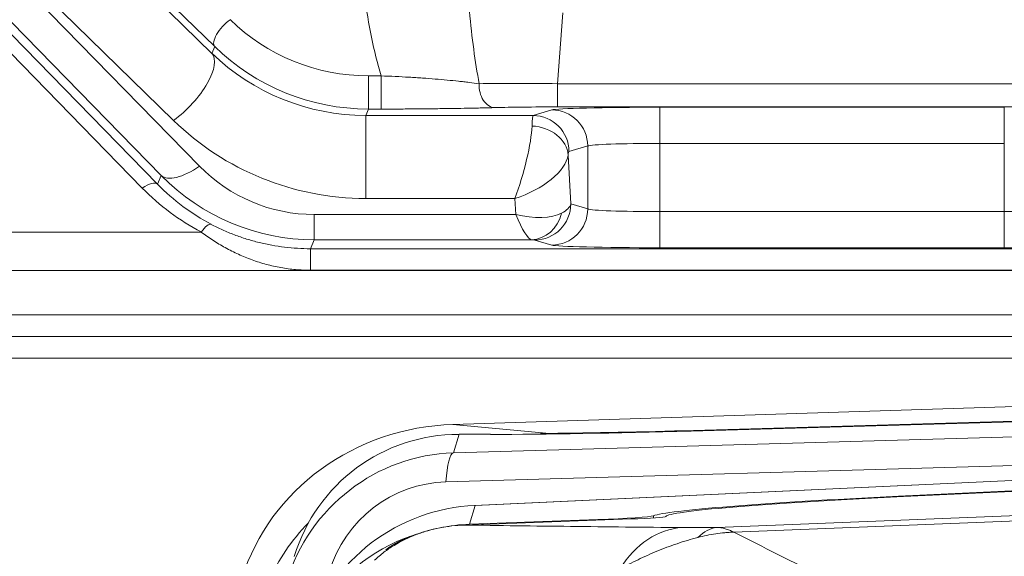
# Model space of a CAD drawing. Header units: millimetres. Extents: x 0 to 837, y 0 to 589.
# Tile 150 of 166: x 653.15 to 666.78, y 355.61 to 363.04. Entities that reach past the tile are written whole.
import ezdxf

# ---------------------------------------------------------------- set-up
doc = ezdxf.new("R2010")
doc.units = ezdxf.units.MM
doc.layers.add('1', color=7, linetype='Continuous', true_color=0xffffff)
doc.styles.add('ideas_simplex', font='simplex.shx')
doc.dimstyles.get("Standard").update_dxf_attribs({"dimtxt": 0.18, "dimasz": 0.18, "dimexe": 0.18, "dimexo": 0.0625, "dimgap": 0.09, "dimtad": 0, "dimtih": 1, "dimtoh": 1, "dimdec": 4, "dimzin": 0, "dimdsep": 46, "dimtxsty": 'Standard', "dimcen": 0.09, "dimadec": 0, "dimazin": 0, "dimtfac": 1, "dimtdec": 4, "dimtofl": 0, "dimtmove": 0, "dimatfit": 3, "dimfxl": 1, "dimtolj": 1, "dimtzin": 0, "dimarcsym": 0})

# ---------------------------------------------------------------- blocks, each defined once
blk = doc.blocks.new('_U3')
at = {"layer": '1', "color": 87, "lineweight": 25}
for p, q in [((656.553971, 417.447484), (655.053971, 417.447484)), ((655.053971, 417.447484), (655.053971, 411.822484)), ((672.228971, 417.447484), (670.728971, 417.447484)), ((672.228971, 411.822484), (672.228971, 417.447484)), ((655.053971, 411.822484), (656.553971, 411.822484)), ((670.728971, 411.822484), (672.228971, 411.822484))]:
    blk.add_line(p, q, dxfattribs=at)
at = {"layer": '1', "color": 152, "lineweight": 13}
for p, q in [((638.391433, 340.835189), (638.391433, 412.322484)), ((688.891509, 324.359267), (688.891509, 412.322484))]:
    blk.add_line(p, q, dxfattribs=at)
at = {"layer": '1', "color": 27, "lineweight": 13}
blk.add_line((688.891509, 410.322484), (638.391433, 410.322484), dxfattribs=at)
at = {"layer": '1', "color": 27, "lineweight": 18}
for points in [[(638.391433, 410.322484), (641.391431, 410.851465), (641.391435, 409.793503)], [(688.891509, 410.322484), (685.891511, 409.793503), (685.891507, 410.851465)]]:
    blk.add_solid(points, dxfattribs=at)
at = {"layer": '1', "color": 87, "linetype": 'Continuous', "lineweight": 25, "char_height": 3, "attachment_point": 7, "rotation": 360, "line_spacing_factor": 1.204819, "style": 'ideas_simplex'}
for s, insert in [('\\W1.2664;50,5', (658.010471, 419.582484)), ('\\W1.2715;1.988', (656.525471, 412.269984))]:
    blk.add_mtext(s, dxfattribs=dict(at, insert=insert))
blk = doc.blocks.new('_U16')
at = {"layer": '1', "color": 87, "lineweight": 25}
for p, q in [((660.82596, 398.699069), (659.32596, 398.699069)), ((659.32596, 398.699069), (659.32596, 393.074069)), ((673.53096, 398.699069), (672.03096, 398.699069)), ((673.53096, 393.074069), (673.53096, 398.699069)), ((659.32596, 393.074069), (660.82596, 393.074069)), ((672.03096, 393.074069), (673.53096, 393.074069))]:
    blk.add_line(p, q, dxfattribs=at)
at = {"layer": '1', "color": 152, "lineweight": 13}
for p, q in [((680.052674, 333.198102), (680.052674, 393.574069)), ((697.730343, 333.198102), (697.730343, 393.574069))]:
    blk.add_line(p, q, dxfattribs=at)
at = {"layer": '1', "color": 27, "lineweight": 13}
blk.add_line((697.730343, 391.574069), (659.32596, 391.574069), dxfattribs=at)
at = {"layer": '1', "color": 27, "lineweight": 18}
for points in [[(680.052674, 391.574069), (683.052672, 392.10305), (683.052676, 391.045088)], [(697.730343, 391.574069), (694.730345, 391.045088), (694.730341, 392.10305)]]:
    blk.add_solid(points, dxfattribs=at)
at = {"layer": '1', "color": 87, "linetype": 'Continuous', "lineweight": 25, "char_height": 3, "attachment_point": 7, "line_spacing_factor": 1.204819, "style": 'ideas_simplex'}
for s, insert in [('\\W1.3508;17,7', (660.79746, 400.834069)), ('\\W1.2865;.696', (660.79746, 393.521569))]:
    blk.add_mtext(s, dxfattribs=dict(at, insert=insert))

msp = doc.modelspace()

# ---------------------------------------------------------------- linework, layer by layer
at = {"layer": '1', "color": 143, "linetype": 'Continuous', "lineweight": 13}
for p, q in [((654.848, 360.712), (642.938, 372.907)), ((643.15, 372.959), (655.06, 360.765)), ((655.85, 362.672), (645.757, 372.535)), ((651.675, 366.62), (655.811, 362.578)), ((651.076, 365.691), (655.64, 361.017)), ((655.281, 361.649), (651.145, 365.691)), ((655.11, 360.886), (650.546, 365.56)), ((660.668, 363.138), (660.594, 362.157)), ((655.811, 362.578), (655.85, 362.672)), ((657.976, 361.807), (657.976, 362.266)), ((657.976, 362.266), (658.152, 362.266)), ((658.152, 361.807), (658.152, 362.266)), ((660.594, 362.157), (668.189, 362.157)), ((660.594, 361.836), (660.594, 362.157)), ((657.976, 361.807), (657.939, 361.718)), ((657.939, 361.718), (660.254, 361.718)), ((657.939, 361.718), (657.939, 360.568)), ((658.152, 361.807), (657.976, 361.807)), ((660.254, 361.718), (660.513, 361.796)), ((668.189, 361.836), (660.594, 361.836)), ((662.008, 361.832), (666.775, 361.832)), ((662.008, 361.832), (662.008, 361.332)), ((666.775, 361.832), (666.775, 361.332)), ((662.008, 361.332), (662.008, 360.387)), ((666.775, 361.332), (662.008, 361.332)), ((666.775, 360.387), (666.775, 361.332)), ((660.739, 361.169), (660.777, 360.493)), ((661.012, 361.296), (660.752, 361.218)), ((661.012, 360.423), (661.012, 361.296)), ((655.06, 360.765), (655.11, 360.886)), ((660.003, 360.568), (657.939, 360.568)), ((660.016, 360.347), (660.003, 360.568)), ((660.777, 360.493), (661.012, 360.423)), ((662.008, 360.387), (662.008, 359.887)), ((662.008, 360.387), (666.775, 360.387)), ((666.775, 360.387), (666.775, 359.887)), ((657.226, 360.347), (660.016, 360.347)), ((657.226, 359.997), (657.226, 360.347)), ((652.656, 360.104), (655.663, 360.104)), ((657.226, 359.997), (657.175, 359.873)), ((660.234, 359.997), (657.226, 359.997)), ((660.513, 359.923), (660.279, 359.993)), ((657.175, 359.873), (680.237, 359.873)), ((657.175, 359.873), (657.175, 359.575)), ((666.775, 359.887), (662.008, 359.887)), ((680.234, 359.571), (640.168, 359.571)), ((680.237, 359.575), (657.175, 359.575)), ((645.534, 358.959), (680.234, 358.959))]:
    msp.add_line(p, q, dxfattribs=at)
at = {"layer": '1', "color": 143, "linetype": 'Continuous', "lineweight": 18}
msp.add_line((680.234, 358.659), (645.534, 358.659), dxfattribs=at)
at = {"layer": '1', "color": 9, "linetype": 'Continuous', "lineweight": 18}
for p, q in [((652.892, 358.359), (688.892, 358.359)), ((659.147, 357.441), (678.892, 358.07)), ((675.338, 357.72), (662.442, 357.349)), ((675.173, 357.723), (662.477, 357.357)), ((659.668, 357.303), (659.231, 357.303)), ((676.062, 356.958), (665.313, 356.445)), ((665.381, 356.441), (675.931, 356.944)), ((672.542, 356.928), (659.444, 356.318)), ((659.453, 356.318), (659.444, 356.318)), ((661.61, 356.131), (659.299, 356.047)), ((659.374, 356.058), (661.151, 356.123))]:
    msp.add_line(p, q, dxfattribs=at)
at = {"layer": '1', "color": 9, "linetype": 'Continuous', "lineweight": 13}
for p, q in [((659.147, 357.441), (660.483, 357.316)), ((659.153, 357.047), (672.376, 357.424)), ((659.231, 357.303), (659.153, 357.047)), ((670.033, 356.958), (659.049, 356.645)), ((672.55, 356.928), (659.453, 356.318)), ((662.797, 356.013), (678.892, 356.657)), ((678.926, 356.585), (663.031, 355.949)), ((665.313, 356.445), (665.313, 356.438)), ((659.453, 356.318), (659.374, 356.058)), ((661.919, 356.175), (661.919, 356.146)), ((661.151, 356.114), (661.151, 356.123))]:
    msp.add_line(p, q, dxfattribs=at)
at = {"layer": '1', "color": 143, "linetype": 'Continuous', "lineweight": 13}
for centre, major_axis, ratio, start_param, end_param in [((660.894, 365.227), (-0.61, -5.359), 0.555322, 5.128622, 5.359549), ((660.894, 366.027), (-0.489, -5.474), 0.272631, 5.287995, 5.521537), ((656.062, 362.884), (-0.21, -0.215), 0.402972, 4.321261, 6.254579), ((657.958, 364.924), (-2.653, 0.511), 0.98281, 0.979189, 1.764303), ((657.958, 364.764), (-2.947, 0.57), 0.984491, 0.979524, 1.764638), ((655.281, 362.048), (-0.524, -0.536), 0.402972, 1.179669, 3.112987), ((657.915, 364.659), (-2.949, 0.564), 0.978608, 0.978701, 1.763815), ((659.726, 362.127), (0.008, -0.3), 0.722159, 4.590091, 6.245333), ((660.598, 362.105), (-1.503, 0.023), 0.034806, 4.715539, 5.522042), ((660.598, 361.805), (-1.203, 0), 0.026128, 4.71567, 5.522173), ((660.254, 360.968), (0, -0.75), 0.029163, 3.167773, 3.777582), ((660.254, 361.218), (0.143, -0.479), 0.995856, 1.281115, 2.84963), ((662.008, 361.792), (-1.5, 0), 0.026186, 4.712389, 6.195919), ((660.513, 361.296), (0.143, -0.479), 0.995856, 1.281115, 2.84963), ((657.915, 364.259), (-3.685, 0.71), 0.98281, 0.979189, 1.764303), ((660.003, 360.968), (-0.207, -0.749), 0.157833, 1.052243, 2.549231), ((660.241, 361.169), (-0.497, 0.059), 0.802499, 3.288192, 4.807197), ((662.008, 361.292), (-1, 0), 0.039279, 4.712389, 6.195919), ((660.003, 360.968), (-0.723, -0.306), 0.478289, 1.371252, 2.868239), ((660.752, 360.968), (0, -0.25), 0.087489, 3.167773, 3.777582), ((655.64, 361.417), (0.537, 0.524), 0.410893, 3.170309, 4.330756), ((657.243, 362.635), (-0.46, -2.243), 0.981792, 5.696772, 6.481886), ((654.848, 360.553), (0.215, 0.21), 0.410893, 0.028717, 1.189164), ((657.198, 362.927), (-0.616, -2.996), 0.97997, 5.69697, 6.005838), ((657.243, 363.035), (-0.605, -2.979), 0.986374, 5.695837, 6.480952), ((657.198, 363.087), (-0.675, -3.29), 0.981792, 5.696772, 6.00564), ((660.279, 360.493), (-0.143, -0.479), 0.995856, 0.291963, 1.860478), ((660.03, 360.492), (-0.75, -0.025), 0.344332, 2.531192, 3.045743), ((660.016, 360.747), (-0.751, 0.254), 0.483887, 1.732792, 2.715229), ((660.234, 360.497), (0.022, 0.499), 0.864178, 3.193639, 4.485026), ((660.513, 360.423), (-0.143, -0.479), 0.995856, 0.291963, 1.860478), ((662.008, 360.426), (-1, 0), 0.039279, 0.087266, 1.570796), ((666.775, 360.426), (-1, 0), 0.039279, 1.570796, 3.054326), ((655.663, 359.944), (0.14, 0.265), 0.281662, 0.029428, 1.079656), ((660.016, 360.747), (-0.229, 0.749), 0.170757, 2.08091, 3.063346), ((660.03, 359.993), (-0.25, 0), 0.031404, 3.246502, 3.761053), ((662.008, 359.926), (-1.5, 0), 0.026186, 0.087266, 1.570796), ((666.775, 359.926), (-1.5, 0), 0.026186, 1.570796, 3.054326)]:
    msp.add_ellipse(centre, major_axis=major_axis, ratio=ratio, start_param=start_param, end_param=end_param, dxfattribs=at)
at = {"layer": '1', "color": 9, "linetype": 'Continuous', "lineweight": 18}
for centre, major_axis, ratio, start_param, end_param in [((659.284, 354.441), (-3.177, 0.239), 0.941521, 4.826054, 6.067604), ((663.345, 357.559), (-5, -0.175), 0.034878, 0.960036, 1.395043), ((659.317, 354.799), (-1.471, 2.063), 0.964152, 5.680954, 6.920326), ((663.345, 357.559), (-5.2, -0.182), 0.034878, 0.784178, 1.395043), ((659.229, 354.514), (-0.059, 2.533), 0.985057, 0.006817, 1.246189), ((667.092, 356.337), (-5.2, -0.182), 0.034878, 5.060235, 6.180015), ((667.092, 356.337), (-5, -0.175), 0.034878, 5.060235, 6.265249), ((659.552, 353.86), (-2.492, -0.276), 0.981028, 4.643565, 5.882937), ((661.123, 356.15), (-0.8, -0.028), 0.034878, 1.604483, 3.038423), ((661.592, 356.148), (-0.5, -0.017), 0.034878, 1.604483, 3.123656), ((660.707, 354.309), (-4.27, 0.253), 0.700952, 5.738534, 6.038302), ((659.46, 353.558), (-1.664, -1.87), 0.998377, 3.904111, 4.229671)]:
    msp.add_ellipse(centre, major_axis=major_axis, ratio=ratio, start_param=start_param, end_param=end_param, dxfattribs=at)
at = {"layer": '1', "color": 9, "linetype": 'Continuous', "lineweight": 13}
for centre, major_axis, ratio, start_param, end_param in [((659.179, 356.298), (0.021, -0.75), 0.181414, 3.177067, 4.226383), ((659.099, 354.861), (-0.033, 1.784), 0.978552, 0.009863, 1.249235), ((662.371, 354.514), (-0.012, -1.5), 0.774069, 3.196712, 4.052014), ((662.849, 354.515), (-0.025, 1.5), 0.469264, 0.039507, 0.427114), ((659.446, 353.514), (-1.492, 2.065), 0.947978, 5.992337, 6.724232)]:
    msp.add_ellipse(centre, major_axis=major_axis, ratio=ratio, start_param=start_param, end_param=end_param, dxfattribs=at)
at = {"layer": '1', "color": 143, "linetype": 'Continuous', "lineweight": 13}
for points, knots in [([(658.152, 362.266), (658.218, 362.264), (658.284, 362.261), (658.413, 362.255), (658.476, 362.251), (658.57, 362.246), (658.601, 362.244), (658.663, 362.24), (658.694, 362.238), (658.785, 362.231), (658.843, 362.227), (659.014, 362.213), (659.121, 362.203), (659.248, 362.189), (659.273, 362.187), (659.323, 362.181), (659.396, 362.172), (659.465, 362.163), (659.51, 362.157)], [0, 0, 0, 0, 0.125, 0.125, 0.25, 0.25, 0.3125, 0.3125, 0.375, 0.375, 0.5, 0.5, 0.75, 0.75, 0.8125, 0.8125, 0.875, 1, 1, 1, 1]), ([(657.175, 359.575), (657.106, 359.575), (656.969, 359.581), (656.833, 359.599), (656.731, 359.617), (656.698, 359.624), (656.63, 359.639), (656.597, 359.648), (656.497, 359.674), (656.432, 359.695), (656.335, 359.73), (656.303, 359.742), (656.24, 359.768), (656.208, 359.782), (656.115, 359.825), (656.054, 359.855), (655.937, 359.92), (655.88, 359.955), (655.769, 360.027), (655.715, 360.065), (655.663, 360.104)], [0, 0, 0, 0, 0.125, 0.25, 0.25, 0.3125, 0.3125, 0.375, 0.375, 0.5, 0.5, 0.5625, 0.5625, 0.625, 0.625, 0.75, 0.75, 0.875, 0.875, 1, 1, 1, 1]), ([(655.801, 360.21), (655.852, 360.183), (655.904, 360.158), (656.011, 360.109), (656.066, 360.087), (656.177, 360.045), (656.233, 360.025), (656.32, 359.998), (656.348, 359.99), (656.406, 359.974), (656.435, 359.966), (656.523, 359.945), (656.581, 359.932), (656.698, 359.911), (656.757, 359.902), (656.935, 359.881), (657.055, 359.873), (657.175, 359.873)], [0, 0, 0, 0, 0.125, 0.125, 0.25, 0.25, 0.375, 0.375, 0.4375, 0.4375, 0.5, 0.5, 0.625, 0.625, 0.75, 0.75, 1, 1, 1, 1])]:
    msp.add_open_spline(points, degree=3, knots=knots, dxfattribs=at)
at = {"layer": '1', "color": 143, "linetype": 'Continuous', "lineweight": 18}
msp.add_open_spline([(659.726, 361.827), (659.674, 361.825), (659.62, 361.824), (659.537, 361.822), (659.508, 361.821), (659.45, 361.82), (659.421, 361.819), (659.272, 361.816), (659.147, 361.814), (658.948, 361.812), (658.88, 361.811), (658.792, 361.81), (658.774, 361.81), (658.739, 361.809), (658.685, 361.809), (658.632, 361.808), (658.523, 361.808), (658.45, 361.807), (658.302, 361.807), (658.227, 361.807), (658.152, 361.807)], degree=3, knots=[0, 0, 0, 0, 0.125, 0.125, 0.1875, 0.1875, 0.25, 0.25, 0.5, 0.5, 0.625, 0.625, 0.65625, 0.65625, 0.6875, 0.75, 0.75, 0.875, 0.875, 1, 1, 1, 1], dxfattribs=at)
at = {"layer": '1', "color": 9, "linetype": 'Continuous', "lineweight": 18}
msp.add_open_spline([(660.483, 357.316), (660.441, 357.316), (660.4, 357.315), (660.36, 357.313)], degree=3, dxfattribs=at)
for points, knots in [([(658.062, 355.562), (658.103, 355.6), (658.147, 355.637), (658.215, 355.688), (658.238, 355.704), (658.285, 355.736), (658.309, 355.751), (658.43, 355.825), (658.531, 355.874), (658.664, 355.925), (658.69, 355.934), (658.744, 355.952), (658.771, 355.961), (658.853, 355.984), (658.908, 355.997), (659.073, 356.03), (659.185, 356.043), (659.299, 356.047)], [0, 0, 0, 0, 0.125, 0.125, 0.1875, 0.1875, 0.25, 0.25, 0.5, 0.5, 0.5625, 0.5625, 0.625, 0.625, 0.75, 0.75, 1, 1, 1, 1]), ([(658.579, 355.898), (658.506, 355.871), (658.382, 355.813), (658.268, 355.74), (658.22, 355.706)], [0, 0, 0, 0, 0.567537, 1, 1, 1, 1])]:
    msp.add_open_spline(points, degree=3, knots=knots, dxfattribs=at)
at = {"layer": '1', "color": 9, "linetype": 'Continuous', "lineweight": 13}
for points, knots in [([(659.299, 356.047), (659.54, 356.044), (659.783, 356.04), (660.274, 356.034), (660.522, 356.031), (661.024, 356.025), (661.277, 356.022), (661.792, 356.017), (662.053, 356.014), (662.318, 356.012)], [0, 0, 0, 0, 0.25, 0.25, 0.5, 0.5, 0.75, 0.75, 1, 1, 1, 1]), ([(662.318, 356.012), (662.353, 356.012), (662.389, 356.012), (662.462, 356.012), (662.5, 356.011), (662.578, 356.011), (662.618, 356.012), (662.682, 356.012), (662.704, 356.012), (662.749, 356.013), (662.773, 356.013), (662.797, 356.013)], [0, 0, 0, 0, 0.25, 0.25, 0.5, 0.5, 0.75, 0.75, 0.875, 0.875, 1, 1, 1, 1]), ([(663.031, 355.949), (663.021, 355.954), (663.011, 355.959), (662.992, 355.968), (662.962, 355.98), (662.933, 355.99), (662.874, 356.006), (662.836, 356.012), (662.797, 356.013)], [0, 0, 0, 0, 0.125, 0.125, 0.25, 0.5, 0.5, 1, 1, 1, 1]), ([(662.535, 355.875), (662.487, 355.863), (662.439, 355.849), (662.343, 355.82), (662.295, 355.805), (662.2, 355.772), (662.153, 355.756), (662.06, 355.721), (662.014, 355.703), (661.879, 355.647), (661.792, 355.608), (661.622, 355.527), (661.54, 355.485), (661.461, 355.441)], [0, 0, 0, 0, 0.125, 0.125, 0.25, 0.25, 0.375, 0.375, 0.5, 0.5, 0.75, 0.75, 1, 1, 1, 1]), ([(663.031, 355.949), (663.01, 355.949), (662.989, 355.947), (662.948, 355.945), (662.885, 355.94), (662.823, 355.932), (662.699, 355.914), (662.617, 355.897), (662.535, 355.875)], [0, 0, 0, 0, 0.125, 0.125, 0.25, 0.5, 0.5, 1, 1, 1, 1])]:
    msp.add_open_spline(points, degree=3, knots=knots, dxfattribs=at)
msp.add_open_spline([(663.031, 355.949), (663.375, 355.774), (663.721, 355.6), (664.072, 355.426)], degree=3, dxfattribs=at)

# ---------------------------------------------------------------- dimensions: what is measured, and where the dimension line sits
at = {"layer": '1', "color": 87, "linetype": 'Continuous', "lineweight": 25}
dim = msp.add_linear_dim(base=(688.892, 410.322), p1=(638.391, 337.708), p2=(688.892, 321.859), angle=180, text='<>\\P[\\C87;{\\H1.00x;\\Fsimplex.shx;1.988\\Fsimplex.shx;}\\C87; ]', dimstyle='Standard', override={"dimtxt": 3, "dimasz": 3, "dimexe": 2, "dimexo": 2.5, "dimgap": 1.5, "dimtad": 1, "dimtih": 0, "dimtoh": 0, "dimdec": 2, "dimlfac": 1, "dimzin": 8, "dimdsep": 44, "dimlunit": 2, "dimtxsty": 'ideas_simplex', "dimsah": 1, "dimse1": 0, "dimse2": 0, "dimsd1": 0, "dimsd2": 0, "dimclrd": 27, "dimclre": 152, "dimclrt": 87, "dimtol": 0, "dimtm": -0.1, "dimtfac": 0.5, "dimtdec": 2, "dimtofl": 1, "dimtmove": 0, "dimtzin": 8, "dimlwd": 13, "dimlwe": 13}, dxfattribs=at)
dim.commit()
dim.dimension.update_dxf_attribs({"geometry": '_U3', "text_midpoint": (663.641, 410.322), "dimtype": 160})
dim = msp.add_linear_dim(base=(680.053, 391.574), p1=(697.73, 330.698), p2=(680.053, 330.698), text='<>\\P[\\C87;{\\H1.00x;\\Fsimplex.shx;.696\\Fsimplex.shx;}\\C87; ]', dimstyle='Standard', override={"dimtxt": 3, "dimasz": 3, "dimexe": 2, "dimexo": 2.5, "dimgap": 1.5, "dimtad": 1, "dimtih": 1, "dimtoh": 0, "dimdec": 1, "dimlfac": 1, "dimzin": 8, "dimdsep": 44, "dimlunit": 2, "dimtxsty": 'ideas_simplex', "dimsah": 1, "dimse1": 0, "dimse2": 0, "dimsd1": 0, "dimsd2": 0, "dimclrd": 27, "dimclre": 152, "dimclrt": 87, "dimtol": 0, "dimtm": -0.1, "dimtfac": 0.5, "dimtdec": 2, "dimtofl": 1, "dimtmove": 0, "dimtzin": 8, "dimlwd": 13, "dimlwe": 13}, dxfattribs=at)
dim.commit()
dim.dimension.update_dxf_attribs({"geometry": '_U16', "text_midpoint": (655.91, 391.574), "dimtype": 160})

doc.saveas('drawing.dxf')
